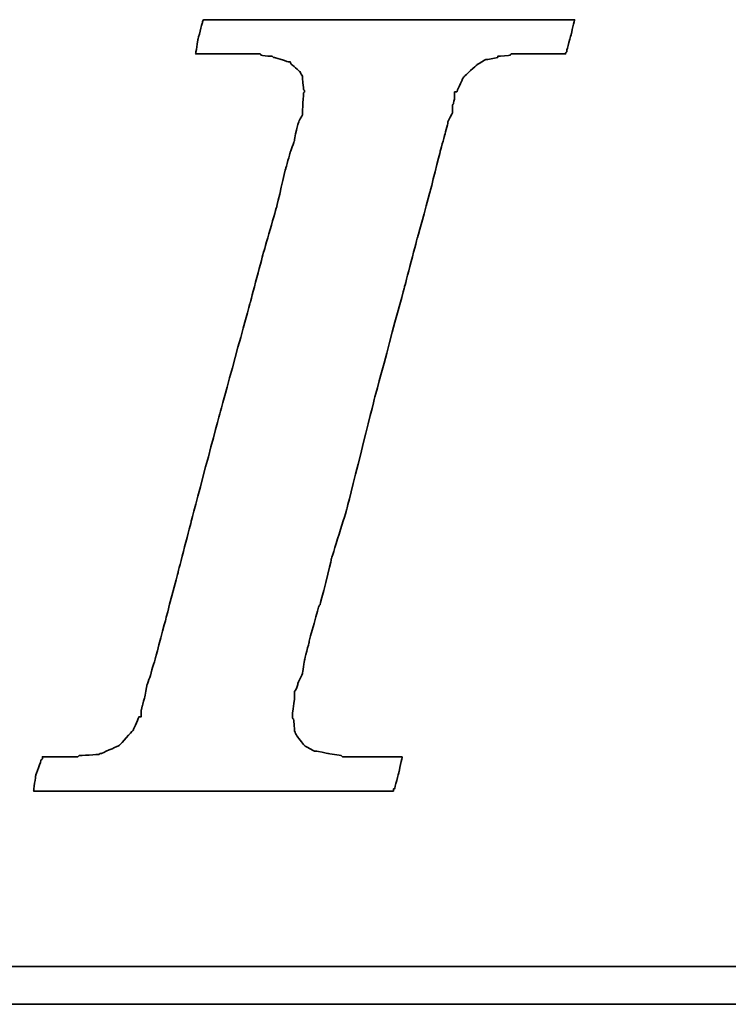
# Model space of a CAD drawing. Header units: millimetres. Extents: x 2494 to 2744, y 453 to 558.
# Tile 34 of 52: x 2670.14 to 2672.98, y 485.65 to 489.59. Entities that reach past the tile are written whole.
import ezdxf

# ---------------------------------------------------------------- set-up
doc = ezdxf.new("R2010")
doc.units = ezdxf.units.MM
doc.header["$LTSCALE"] = 0.2
doc.layers.add('layer 1', color=7, linetype='Continuous')

# ---------------------------------------------------------------- blocks, each defined once
blk = doc.blocks.new('TBI MOTION logo(完整正式版)')
at = {"layer": 'layer 1', "color": 22, "lineweight": 35}
for points, knots in [([(-40.59125, -7.94375), (-40.59125, -7.94375), (-40.97375, -7.94375), (-40.97375, -7.94375), (-40.97375, -7.94375), (-40.97375, -7.94375), (-41.38125, -7.94375), (-41.38125, -7.94375), (-41.38125, -7.94375), (-41.38125, -7.94375), (-41.54875, -7.94375), (-41.54875, -7.94375), (-41.54875, -7.94375), (-41.54875, -7.94375), (-41.59875, -7.94375), (-41.59875, -7.94375), (-41.59875, -7.94375), (-41.59875, -7.94375), (-41.88375, -7.94375), (-41.88375, -7.94375), (-41.88375, -7.94375), (-41.88375, -7.94375), (-41.90875, -7.91875), (-41.90875, -7.91875), (-41.90875, -7.91875), (-41.90875, -7.91875), (-42.19875, -7.87125), (-42.19875, -7.87125), (-42.19875, -7.87125), (-42.19875, -7.87125), (-42.43875, -7.82375), (-42.43875, -7.82375), (-42.43875, -7.82375), (-42.43875, -7.82375), (-42.45875, -7.82375), (-42.45875, -7.82375), (-42.45875, -7.82375), (-42.45875, -7.82375), (-42.48625, -7.82375), (-42.48625, -7.82375), (-42.48625, -7.82375), (-42.48625, -7.82375), (-42.67625, -7.72375), (-42.67625, -7.72375), (-42.67625, -7.72375), (-42.67625, -7.72375), (-42.70125, -7.70375), (-42.70125, -7.70375), (-42.70125, -7.70375), (-42.70125, -7.70375), (-42.72375, -7.67875), (-42.72375, -7.67875), (-42.72375, -7.67875), (-42.72375, -7.67875), (-42.86875, -7.48875), (-42.86875, -7.48875), (-42.86875, -7.48875), (-42.86875, -7.48875), (-42.89375, -7.43875), (-42.89375, -7.43875), (-42.89375, -7.43875), (-42.89375, -7.43875), (-42.91875, -7.38875), (-42.91875, -7.38875), (-42.91875, -7.38875), (-42.91875, -7.38875), (-42.93875, -7.12875), (-42.93875, -7.12875), (-42.93875, -7.12875), (-42.93875, -7.12875), (-42.96375, -7.10375), (-42.96375, -7.10375), (-42.96375, -7.10375), (-42.96375, -7.10375), (-42.96375, -7.05375), (-42.96375, -7.05375), (-42.96375, -7.05375), (-42.96375, -7.05375), (-42.96375, -7.00875), (-42.96375, -7.00875), (-42.96375, -7.00875), (-42.96375, -7.00875), (-42.91875, -6.69625), (-42.91875, -6.69625), (-42.91875, -6.69625), (-42.91875, -6.69625), (-42.91875, -6.62375), (-42.91875, -6.62375), (-42.91875, -6.62375), (-42.91875, -6.62375), (-42.91875, -6.59625), (-42.91875, -6.59625), (-42.91875, -6.59625), (-42.91875, -6.59625), (-42.91875, -6.57375), (-42.91875, -6.57375), (-42.91875, -6.57375), (-42.91875, -6.57375), (-42.91875, -6.52875), (-42.91875, -6.52875), (-42.91875, -6.52875), (-42.91875, -6.52875), (-42.89375, -6.50375), (-42.89375, -6.50375), (-42.89375, -6.50375), (-42.89375, -6.50375), (-42.84375, -6.38375), (-42.84375, -6.38375), (-42.84375, -6.38375), (-42.84375, -6.38375), (-42.84375, -6.35875), (-42.84375, -6.35875), (-42.84375, -6.35875), (-42.84375, -6.35875), (-42.74625, -6.14375), (-42.74625, -6.14375), (-42.74625, -6.14375), (-42.74625, -6.14375), (-42.70125, -5.85375), (-42.70125, -5.85375), (-42.70125, -5.85375), (-42.70125, -5.85375), (-42.60375, -5.47125), (-42.60375, -5.47125), (-42.60375, -5.47125), (-42.60375, -5.47125), (-42.60375, -5.44875), (-42.60375, -5.44875), (-42.60375, -5.44875), (-42.60375, -5.44875), (-42.38875, -4.67875), (-42.38875, -4.67875), (-42.38875, -4.67875), (-42.38875, -4.67875), (-42.36375, -4.65375), (-42.36375, -4.65375), (-42.36375, -4.65375), (-42.36375, -4.65375), (-42.12375, -3.69625), (-42.12375, -3.69625), (-42.12375, -3.69625), (-42.12375, -3.69625), (-42.12375, -3.67374), (-42.12375, -3.67374), (-42.12375, -3.67374), (-42.12375, -3.67374), (-41.78875, -2.59374), (-41.78875, -2.59374), (-41.78875, -2.59374), (-41.78875, -2.59374), (-41.18875, -0.19375), (-41.18875, -0.19375), (-41.18875, -0.19375), (-41.18875, -0.19375), (-40.54375, 2.20624), (-40.54375, 2.20624), (-40.54375, 2.20624), (-40.54375, 2.20624), (-40.25375, 3.30875), (-40.25375, 3.30875), (-40.25375, 3.30875), (-40.25375, 3.30875), (-39.98875, 4.27125), (-39.98875, 4.27125), (-39.98875, 4.27125), (-39.98875, 4.27125), (-39.77375, 5.13125), (-39.77375, 5.13125), (-39.77375, 5.13125), (-39.77375, 5.13125), (-39.67875, 5.47125), (-39.67875, 5.47125), (-39.67875, 5.47125), (-39.67875, 5.47125), (-39.60375, 5.75625), (-39.60375, 5.75625), (-39.60375, 5.75625), (-39.60375, 5.75625), (-39.60375, 5.78125), (-39.60375, 5.78125), (-39.60375, 5.78125), (-39.60375, 5.78125), (-39.50875, 5.97125), (-39.50875, 5.97125), (-39.50875, 5.97125), (-39.50875, 5.97125), (-39.50875, 6.13875), (-39.50875, 6.13875), (-39.50875, 6.13875), (-39.50875, 6.13875), (-39.48625, 6.16625), (-39.48625, 6.16625), (-39.48625, 6.16625), (-39.48625, 6.16625), (-39.46125, 6.28625), (-39.46125, 6.28625), (-39.46125, 6.28625), (-39.46125, 6.28625), (-39.46125, 6.42625), (-39.46125, 6.42625), (-39.46125, 6.42625), (-39.46125, 6.42625), (-39.41375, 6.42625), (-39.41375, 6.42625), (-39.41375, 6.42625), (-39.41375, 6.42625), (-39.29375, 6.69125), (-39.29375, 6.69125), (-39.29375, 6.69125), (-39.29375, 6.69125), (-39.26875, 6.74125), (-39.26875, 6.74125), (-39.26875, 6.74125), (-39.26875, 6.74125), (-39.24375, 6.76625), (-39.24375, 6.76625), (-39.24375, 6.76625), (-39.24375, 6.76625), (-38.98375, 7.00624), (-38.98375, 7.00624), (-38.98375, 7.00624), (-38.98375, 7.00624), (-38.95625, 7.02624), (-38.95625, 7.02624), (-38.95625, 7.02624), (-38.95625, 7.02624), (-38.78875, 7.12624), (-38.78875, 7.12624), (-38.78875, 7.12624), (-38.78875, 7.12624), (-38.76375, 7.12624), (-38.76375, 7.12624), (-38.76375, 7.12624), (-38.76375, 7.12624), (-38.74375, 7.12624), (-38.74375, 7.12624), (-38.74375, 7.12624), (-38.74375, 7.12624), (-38.52875, 7.17125), (-38.52875, 7.17125), (-38.52875, 7.17125), (-38.52875, 7.17125), (-38.52875, 7.19624), (-38.52875, 7.19624), (-38.52875, 7.19624), (-38.52875, 7.19624), (-38.50375, 7.19624), (-38.50375, 7.19624), (-38.50375, 7.19624), (-38.50375, 7.19624), (-38.26125, 7.21875), (-38.26125, 7.21875), (-38.26125, 7.21875), (-38.26125, 7.21875), (-38.23875, 7.24624), (-38.23875, 7.24624), (-38.23875, 7.24624), (-38.23875, 7.24624), (-38.21625, 7.24624), (-38.21625, 7.24624), (-38.21625, 7.24624), (-38.21625, 7.24624), (-38.18875, 7.24624), (-38.18875, 7.24624), (-38.18875, 7.24624), (-38.18875, 7.24624), (-37.90375, 7.24624), (-37.90375, 7.24624), (-37.90375, 7.24624), (-37.90375, 7.24624), (-37.85375, 7.24624), (-37.85375, 7.24624), (-37.85375, 7.24624), (-37.85375, 7.24624), (-37.75875, 7.24624), (-37.75875, 7.24624), (-37.75875, 7.24624), (-37.75875, 7.24624), (-37.42375, 7.24624), (-37.42375, 7.24624), (-37.42375, 7.24624), (-37.42375, 7.24624), (-37.08875, 7.24624), (-37.08875, 7.24624), (-37.08875, 7.24624), (-37.08875, 7.24624), (-37.06375, 7.24624), (-37.06375, 7.24624), (-37.06375, 7.24624), (-37.06375, 7.24624), (-37.06375, 7.26624), (-37.06375, 7.26624), (-37.06375, 7.26624), (-37.06375, 7.26624), (-37.03875, 7.29125), (-37.03875, 7.29125), (-37.03875, 7.29125), (-37.03875, 7.29125), (-37.03875, 7.31625), (-37.03875, 7.31625), (-37.03875, 7.31625), (-37.03875, 7.31625), (-36.94125, 7.67625), (-36.94125, 7.67625), (-36.94125, 7.67625), (-36.94125, 7.67625), (-36.86875, 7.98625), (-36.86875, 7.98625), (-36.86875, 7.98625), (-36.86875, 7.98625), (-36.98875, 7.98625), (-36.98875, 7.98625), (-36.98875, 7.98625), (-36.98875, 7.98625), (-37.42375, 7.98625), (-37.42375, 7.98625), (-37.42375, 7.98625), (-37.42375, 7.98625), (-37.94875, 7.98625), (-37.94875, 7.98625), (-37.94875, 7.98625), (-37.94875, 7.98625), (-38.57375, 7.98625), (-38.57375, 7.98625), (-38.57375, 7.98625), (-38.57375, 7.98625), (-39.29375, 7.98625), (-39.29375, 7.98625), (-39.29375, 7.98625), (-39.29375, 7.98625), (-40.82875, 7.98625), (-40.82875, 7.98625), (-40.82875, 7.98625), (-40.82875, 7.98625), (-42.36375, 7.98625), (-42.36375, 7.98625), (-42.36375, 7.98625), (-42.36375, 7.98625), (-43.08375, 7.98625), (-43.08375, 7.98625), (-43.08375, 7.98625), (-43.08375, 7.98625), (-43.70875, 7.98625), (-43.70875, 7.98625), (-43.70875, 7.98625), (-43.70875, 7.98625), (-44.23375, 7.98625), (-44.23375, 7.98625), (-44.23375, 7.98625), (-44.23375, 7.98625), (-44.66875, 7.98625), (-44.66875, 7.98625), (-44.66875, 7.98625), (-44.66875, 7.98625), (-44.88375, 7.98625), (-44.88375, 7.98625), (-44.88375, 7.98625), (-44.88375, 7.98625), (-44.90875, 7.94125), (-44.90875, 7.94125), (-44.90875, 7.94125), (-44.90875, 7.94125), (-44.90875, 7.91625), (-44.90875, 7.91625), (-44.90875, 7.91625), (-44.90875, 7.91625), (-45.00375, 7.55625), (-45.00375, 7.55625), (-45.00375, 7.55625), (-45.00375, 7.55625), (-45.05375, 7.24624), (-45.05375, 7.24624), (-45.05375, 7.24624), (-45.05375, 7.24624), (-44.61875, 7.24624), (-44.61875, 7.24624), (-44.61875, 7.24624), (-44.61875, 7.24624), (-44.11375, 7.24624), (-44.11375, 7.24624), (-44.11375, 7.24624), (-44.11375, 7.24624), (-43.99375, 7.24624), (-43.99375, 7.24624), (-43.99375, 7.24624), (-43.99375, 7.24624), (-43.94625, 7.24624), (-43.94625, 7.24624), (-43.94625, 7.24624), (-43.94625, 7.24624), (-43.92374, 7.24624), (-43.92374, 7.24624), (-43.92374, 7.24624), (-43.92374, 7.24624), (-43.65875, 7.24624), (-43.65875, 7.24624), (-43.65875, 7.24624), (-43.65875, 7.24624), (-43.63875, 7.21875), (-43.63875, 7.21875), (-43.63875, 7.21875), (-43.63875, 7.21875), (-43.46875, 7.19624), (-43.46875, 7.19624), (-43.46875, 7.19624), (-43.46875, 7.19624), (-43.39875, 7.19624), (-43.39875, 7.19624), (-43.39875, 7.19624), (-43.39875, 7.19624), (-43.37125, 7.17125), (-43.37125, 7.17125), (-43.37125, 7.17125), (-43.37125, 7.17125), (-43.34875, 7.17125), (-43.34875, 7.17125), (-43.34875, 7.17125), (-43.34875, 7.17125), (-43.20375, 7.12624), (-43.20375, 7.12624), (-43.20375, 7.12624), (-43.20375, 7.12624), (-43.05875, 7.07624), (-43.05875, 7.07624), (-43.05875, 7.07624), (-43.05875, 7.07624), (-43.01375, 7.07624), (-43.01375, 7.07624), (-43.01375, 7.07624), (-43.01375, 7.07624), (-42.98875, 7.02624), (-42.98875, 7.02624), (-42.98875, 7.02624), (-42.98875, 7.02624), (-42.79875, 6.86125), (-42.79875, 6.86125), (-42.79875, 6.86125), (-42.79875, 6.86125), (-42.77375, 6.81125), (-42.77375, 6.81125), (-42.77375, 6.81125), (-42.77375, 6.81125), (-42.74625, 6.76625), (-42.74625, 6.76625), (-42.74625, 6.76625), (-42.74625, 6.76625), (-42.72375, 6.47625), (-42.72375, 6.47625), (-42.72375, 6.47625), (-42.72375, 6.47625), (-42.70125, 6.45124), (-42.70125, 6.45124), (-42.70125, 6.45124), (-42.70125, 6.45124), (-42.70125, 6.42625), (-42.70125, 6.42625), (-42.70125, 6.42625), (-42.70125, 6.42625), (-42.72375, 6.40625), (-42.72375, 6.40625), (-42.72375, 6.40625), (-42.72375, 6.40625), (-42.74625, 5.97125), (-42.74625, 5.97125), (-42.74625, 5.97125), (-42.74625, 5.97125), (-42.74625, 5.94625), (-42.74625, 5.94625), (-42.74625, 5.94625), (-42.74625, 5.94625), (-42.74625, 5.92625), (-42.74625, 5.92625), (-42.74625, 5.92625), (-42.74625, 5.92625), (-42.77375, 5.87625), (-42.77375, 5.87625), (-42.77375, 5.87625), (-42.77375, 5.87625), (-42.81875, 5.80625), (-42.81875, 5.80625), (-42.81875, 5.80625), (-42.81875, 5.80625), (-42.86875, 5.63625), (-42.86875, 5.63625), (-42.86875, 5.63625), (-42.86875, 5.63625), (-42.91875, 5.39625), (-42.91875, 5.39625), (-42.91875, 5.39625), (-42.91875, 5.39625), (-42.91875, 5.37124), (-42.91875, 5.37124), (-42.91875, 5.37124), (-42.91875, 5.37124), (-43.01375, 5.10874), (-43.01375, 5.10874), (-43.01375, 5.10874), (-43.01375, 5.10874), (-43.10875, 4.77124), (-43.10875, 4.77124), (-43.10875, 4.77124), (-43.10875, 4.77124), (-43.29875, 3.95625), (-43.29875, 3.95625), (-43.29875, 3.95625), (-43.29875, 3.95625), (-43.58875, 2.95125), (-43.58875, 2.95125), (-43.58875, 2.95125), (-43.58875, 2.95125), (-43.87375, 1.87125), (-43.87375, 1.87125), (-43.87375, 1.87125), (-43.87375, 1.87125), (-44.52625, -0.50374), (-44.52625, -0.50374), (-44.52625, -0.50374), (-44.52625, -0.50374), (-45.14875, -2.85375), (-45.14875, -2.85375), (-45.14875, -2.85375), (-45.14875, -2.85375), (-45.43375, -3.95875), (-45.43375, -3.95875), (-45.43375, -3.95875), (-45.43375, -3.95875), (-45.69875, -4.96875), (-45.69875, -4.96875), (-45.69875, -4.96875), (-45.69875, -4.96875), (-45.91375, -5.78375), (-45.91375, -5.78375), (-45.91375, -5.78375), (-45.91375, -5.78375), (-46.01375, -6.11875), (-46.01375, -6.11875), (-46.01375, -6.11875), (-46.01375, -6.11875), (-46.01375, -6.14375), (-46.01375, -6.14375), (-46.01375, -6.14375), (-46.01375, -6.14375), (-46.10875, -6.40875), (-46.10875, -6.40875), (-46.10875, -6.40875), (-46.10875, -6.40875), (-46.15375, -6.64875), (-46.15375, -6.64875), (-46.15375, -6.64875), (-46.15375, -6.64875), (-46.20375, -6.83875), (-46.20375, -6.83875), (-46.20375, -6.83875), (-46.20375, -6.83875), (-46.22875, -6.93375), (-46.22875, -6.93375), (-46.22875, -6.93375), (-46.22875, -6.93375), (-46.22875, -7.07875), (-46.22875, -7.07875), (-46.22875, -7.07875), (-46.22875, -7.07875), (-46.27375, -7.07875), (-46.27375, -7.07875), (-46.27375, -7.07875), (-46.27375, -7.07875), (-46.39375, -7.34375), (-46.39375, -7.34375), (-46.39375, -7.34375), (-46.39375, -7.34375), (-46.39375, -7.36875), (-46.39375, -7.36875), (-46.39375, -7.36875), (-46.39375, -7.36875), (-46.42125, -7.38875), (-46.42125, -7.38875), (-46.42125, -7.38875), (-46.42125, -7.38875), (-46.68375, -7.67875), (-46.68375, -7.67875), (-46.68375, -7.67875), (-46.68375, -7.67875), (-46.70875, -7.70375), (-46.70875, -7.70375), (-46.70875, -7.70375), (-46.70875, -7.70375), (-46.75375, -7.72375), (-46.75375, -7.72375), (-46.75375, -7.72375), (-46.75375, -7.72375), (-47.08875, -7.87125), (-47.08875, -7.87125), (-47.08875, -7.87125), (-47.08875, -7.87125), (-47.11625, -7.87125), (-47.11625, -7.87125), (-47.11625, -7.87125), (-47.11625, -7.87125), (-47.13875, -7.89375), (-47.13875, -7.89375), (-47.13875, -7.89375), (-47.13875, -7.89375), (-47.56875, -7.91875), (-47.56875, -7.91875), (-47.56875, -7.91875), (-47.56875, -7.91875), (-47.59625, -7.94375), (-47.59625, -7.94375), (-47.59625, -7.94375), (-47.59625, -7.94375), (-47.64375, -7.94375), (-47.64375, -7.94375), (-47.64375, -7.94375), (-47.64375, -7.94375), (-47.73625, -7.94375), (-47.73625, -7.94375), (-47.73625, -7.94375), (-47.73625, -7.94375), (-48.07375, -7.94375), (-48.07375, -7.94375), (-48.07375, -7.94375), (-48.07375, -7.94375), (-48.36125, -7.94375), (-48.36125, -7.94375), (-48.36125, -7.94375), (-48.36125, -7.94375), (-48.36125, -7.96625), (-48.36125, -7.96625), (-48.36125, -7.96625), (-48.36125, -7.96625), (-48.36125, -7.99125), (-48.36125, -7.99125), (-48.36125, -7.99125), (-48.36125, -7.99125), (-48.38875, -8.01375), (-48.38875, -8.01375), (-48.38875, -8.01375), (-48.38875, -8.01375), (-48.50875, -8.34875), (-48.50875, -8.34875), (-48.50875, -8.34875), (-48.50875, -8.34875), (-48.55375, -8.68625), (-48.55375, -8.68625), (-48.55375, -8.68625), (-48.55375, -8.68625), (-48.45875, -8.68625), (-48.45875, -8.68625), (-48.45875, -8.68625), (-48.45875, -8.68625), (-48.07375, -8.68625), (-48.07375, -8.68625), (-48.07375, -8.68625), (-48.07375, -8.68625), (-47.52375, -8.68625), (-47.52375, -8.68625), (-47.52375, -8.68625), (-47.52375, -8.68625), (-46.92375, -8.68625), (-46.92375, -8.68625), (-46.92375, -8.68625), (-46.92375, -8.68625), (-46.25375, -8.68625), (-46.25375, -8.68625), (-46.25375, -8.68625), (-46.25375, -8.68625), (-46.20375, -8.68625), (-46.20375, -8.68625), (-46.20375, -8.68625), (-46.20375, -8.68625), (-44.71375, -8.68625), (-44.71375, -8.68625), (-44.71375, -8.68625), (-44.71375, -8.68625), (-43.22875, -8.68625), (-43.22875, -8.68625), (-43.22875, -8.68625), (-43.22875, -8.68625), (-42.55875, -8.68625), (-42.55875, -8.68625), (-42.55875, -8.68625), (-42.55875, -8.68625), (-42.50875, -8.68625), (-42.50875, -8.68625), (-42.50875, -8.68625), (-42.50875, -8.68625), (-41.93375, -8.68625), (-41.93375, -8.68625), (-41.93375, -8.68625), (-41.93375, -8.68625), (-41.38125, -8.68625), (-41.38125, -8.68625), (-41.38125, -8.68625), (-41.38125, -8.68625), (-40.97375, -8.68625), (-40.97375, -8.68625), (-40.97375, -8.68625), (-40.97375, -8.68625), (-40.78125, -8.68625), (-40.78125, -8.68625), (-40.78125, -8.68625), (-40.78125, -8.68625), (-40.78125, -8.63875), (-40.78125, -8.63875), (-40.78125, -8.63875), (-40.78125, -8.63875), (-40.75875, -8.63875), (-40.75875, -8.63875), (-40.75875, -8.63875), (-40.75875, -8.63875), (-40.66375, -8.27875), (-40.66375, -8.27875), (-40.66375, -8.27875), (-40.66375, -8.27875), (-40.59125, -7.94375), (-40.59125, -7.94375)], [0, 0, 0, 0, 0.00558659, 0.00558659, 0.00558659, 0.0055866, 0.01117318, 0.01117318, 0.01117318, 0.01117319, 0.01675978, 0.01675978, 0.01675978, 0.01675979, 0.02234637, 0.02234637, 0.02234637, 0.02234638, 0.02793296, 0.02793296, 0.02793296, 0.02793297, 0.03351955, 0.03351955, 0.03351955, 0.03351956, 0.03910615, 0.03910615, 0.03910615, 0.03910616, 0.04469274, 0.04469274, 0.04469274, 0.04469275, 0.05027933, 0.05027933, 0.05027933, 0.05027934, 0.05586592, 0.05586592, 0.05586592, 0.05586593, 0.06145251, 0.06145251, 0.06145251, 0.06145252, 0.06703911, 0.06703911, 0.06703911, 0.06703912, 0.0726257, 0.0726257, 0.0726257, 0.07262571, 0.07821229, 0.07821229, 0.07821229, 0.0782123, 0.08379888, 0.08379888, 0.08379888, 0.08379889, 0.08938547, 0.08938547, 0.08938547, 0.08938548, 0.09497207, 0.09497207, 0.09497207, 0.09497208, 0.10055866, 0.10055866, 0.10055866, 0.10055867, 0.10614525, 0.10614525, 0.10614525, 0.10614526, 0.11173184, 0.11173184, 0.11173184, 0.11173185, 0.11731844, 0.11731844, 0.11731844, 0.11731845, 0.12290503, 0.12290503, 0.12290503, 0.12290504, 0.12849162, 0.12849162, 0.12849162, 0.12849163, 0.13407821, 0.13407821, 0.13407821, 0.13407822, 0.1396648, 0.1396648, 0.1396648, 0.13966481, 0.1452514, 0.1452514, 0.1452514, 0.14525141, 0.15083799, 0.15083799, 0.15083799, 0.150838, 0.15642458, 0.15642458, 0.15642458, 0.15642459, 0.16201117, 0.16201117, 0.16201117, 0.16201118, 0.16759777, 0.16759777, 0.16759777, 0.16759778, 0.17318436, 0.17318436, 0.17318436, 0.17318437, 0.17877095, 0.17877095, 0.17877095, 0.17877096, 0.18435754, 0.18435754, 0.18435754, 0.18435755, 0.18994413, 0.18994413, 0.18994413, 0.18994414, 0.19553073, 0.19553073, 0.19553073, 0.19553074, 0.20111732, 0.20111732, 0.20111732, 0.20111733, 0.20670391, 0.20670391, 0.20670391, 0.20670392, 0.2122905, 0.2122905, 0.2122905, 0.21229051, 0.21787709, 0.21787709, 0.21787709, 0.2178771, 0.22346369, 0.22346369, 0.22346369, 0.2234637, 0.22905028, 0.22905028, 0.22905028, 0.22905029, 0.23463687, 0.23463687, 0.23463687, 0.23463688, 0.24022346, 0.24022346, 0.24022346, 0.24022347, 0.24581006, 0.24581006, 0.24581006, 0.24581007, 0.25139665, 0.25139665, 0.25139665, 0.25139666, 0.25698324, 0.25698324, 0.25698324, 0.25698325, 0.26256983, 0.26256983, 0.26256983, 0.26256984, 0.26815642, 0.26815642, 0.26815642, 0.26815643, 0.27374302, 0.27374302, 0.27374302, 0.27374303, 0.27932961, 0.27932961, 0.27932961, 0.27932962, 0.2849162, 0.2849162, 0.2849162, 0.28491621, 0.29050279, 0.29050279, 0.29050279, 0.2905028, 0.29608939, 0.29608939, 0.29608939, 0.2960894, 0.30167598, 0.30167598, 0.30167598, 0.30167599, 0.30726257, 0.30726257, 0.30726257, 0.30726258, 0.31284916, 0.31284916, 0.31284916, 0.31284917, 0.31843575, 0.31843575, 0.31843575, 0.31843576, 0.32402235, 0.32402235, 0.32402235, 0.32402236, 0.32960894, 0.32960894, 0.32960894, 0.32960895, 0.33519553, 0.33519553, 0.33519553, 0.33519554, 0.34078212, 0.34078212, 0.34078212, 0.34078213, 0.34636872, 0.34636872, 0.34636872, 0.34636873, 0.35195531, 0.35195531, 0.35195531, 0.35195532, 0.3575419, 0.3575419, 0.3575419, 0.35754191, 0.36312849, 0.36312849, 0.36312849, 0.3631285, 0.36871508, 0.36871508, 0.36871508, 0.36871509, 0.37430168, 0.37430168, 0.37430168, 0.37430169, 0.37988827, 0.37988827, 0.37988827, 0.37988828, 0.38547486, 0.38547486, 0.38547486, 0.38547487, 0.39106145, 0.39106145, 0.39106145, 0.39106146, 0.39664804, 0.39664804, 0.39664804, 0.39664805, 0.40223464, 0.40223464, 0.40223464, 0.40223465, 0.40782123, 0.40782123, 0.40782123, 0.40782124, 0.41340782, 0.41340782, 0.41340782, 0.41340783, 0.41899441, 0.41899441, 0.41899441, 0.41899442, 0.42458101, 0.42458101, 0.42458101, 0.42458102, 0.4301676, 0.4301676, 0.4301676, 0.43016761, 0.43575419, 0.43575419, 0.43575419, 0.4357542, 0.44134078, 0.44134078, 0.44134078, 0.44134079, 0.44692737, 0.44692737, 0.44692737, 0.44692738, 0.45251397, 0.45251397, 0.45251397, 0.45251398, 0.45810056, 0.45810056, 0.45810056, 0.45810057, 0.46368715, 0.46368715, 0.46368715, 0.46368716, 0.46927374, 0.46927374, 0.46927374, 0.46927375, 0.47486034, 0.47486034, 0.47486034, 0.47486035, 0.48044693, 0.48044693, 0.48044693, 0.48044694, 0.48603352, 0.48603352, 0.48603352, 0.48603353, 0.49162011, 0.49162011, 0.49162011, 0.49162012, 0.4972067, 0.4972067, 0.4972067, 0.49720671, 0.5027933, 0.5027933, 0.5027933, 0.50279331, 0.50837989, 0.50837989, 0.50837989, 0.5083799, 0.51396648, 0.51396648, 0.51396648, 0.51396649, 0.51955307, 0.51955307, 0.51955307, 0.51955308, 0.52513966, 0.52513966, 0.52513966, 0.52513967, 0.53072626, 0.53072626, 0.53072626, 0.53072627, 0.53631285, 0.53631285, 0.53631285, 0.53631286, 0.54189944, 0.54189944, 0.54189944, 0.54189945, 0.54748603, 0.54748603, 0.54748603, 0.54748604, 0.55307263, 0.55307263, 0.55307263, 0.55307264, 0.55865922, 0.55865922, 0.55865922, 0.55865923, 0.56424581, 0.56424581, 0.56424581, 0.56424582, 0.5698324, 0.5698324, 0.5698324, 0.56983241, 0.57541899, 0.57541899, 0.57541899, 0.575419, 0.58100559, 0.58100559, 0.58100559, 0.5810056, 0.58659218, 0.58659218, 0.58659218, 0.58659219, 0.59217877, 0.59217877, 0.59217877, 0.59217878, 0.59776536, 0.59776536, 0.59776536, 0.59776537, 0.60335196, 0.60335196, 0.60335196, 0.60335197, 0.60893855, 0.60893855, 0.60893855, 0.60893856, 0.61452514, 0.61452514, 0.61452514, 0.61452515, 0.62011173, 0.62011173, 0.62011173, 0.62011174, 0.62569832, 0.62569832, 0.62569832, 0.62569833, 0.63128492, 0.63128492, 0.63128492, 0.63128493, 0.63687151, 0.63687151, 0.63687151, 0.63687152, 0.6424581, 0.6424581, 0.6424581, 0.64245811, 0.64804469, 0.64804469, 0.64804469, 0.6480447, 0.65363128, 0.65363128, 0.65363128, 0.65363129, 0.65921788, 0.65921788, 0.65921788, 0.65921789, 0.66480447, 0.66480447, 0.66480447, 0.66480448, 0.67039106, 0.67039106, 0.67039106, 0.67039107, 0.67597765, 0.67597765, 0.67597765, 0.67597766, 0.68156425, 0.68156425, 0.68156425, 0.68156426, 0.68715084, 0.68715084, 0.68715084, 0.68715085, 0.69273743, 0.69273743, 0.69273743, 0.69273744, 0.69832402, 0.69832402, 0.69832402, 0.69832403, 0.70391061, 0.70391061, 0.70391061, 0.70391062, 0.70949721, 0.70949721, 0.70949721, 0.70949722, 0.7150838, 0.7150838, 0.7150838, 0.71508381, 0.72067039, 0.72067039, 0.72067039, 0.7206704, 0.72625698, 0.72625698, 0.72625698, 0.72625699, 0.73184358, 0.73184358, 0.73184358, 0.73184359, 0.73743017, 0.73743017, 0.73743017, 0.73743018, 0.74301676, 0.74301676, 0.74301676, 0.74301677, 0.74860335, 0.74860335, 0.74860335, 0.74860336, 0.75418994, 0.75418994, 0.75418994, 0.75418995, 0.75977654, 0.75977654, 0.75977654, 0.75977655, 0.76536313, 0.76536313, 0.76536313, 0.76536314, 0.77094972, 0.77094972, 0.77094972, 0.77094973, 0.77653631, 0.77653631, 0.77653631, 0.77653632, 0.78212291, 0.78212291, 0.78212291, 0.78212292, 0.7877095, 0.7877095, 0.7877095, 0.78770951, 0.79329609, 0.79329609, 0.79329609, 0.7932961, 0.79888268, 0.79888268, 0.79888268, 0.79888269, 0.80446927, 0.80446927, 0.80446927, 0.80446928, 0.81005587, 0.81005587, 0.81005587, 0.81005588, 0.81564246, 0.81564246, 0.81564246, 0.81564247, 0.82122905, 0.82122905, 0.82122905, 0.82122906, 0.82681564, 0.82681564, 0.82681564, 0.82681565, 0.83240223, 0.83240223, 0.83240223, 0.83240224, 0.83798883, 0.83798883, 0.83798883, 0.83798884, 0.84357542, 0.84357542, 0.84357542, 0.84357543, 0.84916201, 0.84916201, 0.84916201, 0.84916202, 0.8547486, 0.8547486, 0.8547486, 0.85474861, 0.8603352, 0.8603352, 0.8603352, 0.86033521, 0.86592179, 0.86592179, 0.86592179, 0.8659218, 0.87150838, 0.87150838, 0.87150838, 0.87150839, 0.87709497, 0.87709497, 0.87709497, 0.87709498, 0.88268156, 0.88268156, 0.88268156, 0.88268157, 0.88826816, 0.88826816, 0.88826816, 0.88826817, 0.89385475, 0.89385475, 0.89385475, 0.89385476, 0.89944134, 0.89944134, 0.89944134, 0.89944135, 0.90502793, 0.90502793, 0.90502793, 0.90502794, 0.91061453, 0.91061453, 0.91061453, 0.91061454, 0.91620112, 0.91620112, 0.91620112, 0.91620113, 0.92178771, 0.92178771, 0.92178771, 0.92178772, 0.9273743, 0.9273743, 0.9273743, 0.92737431, 0.93296089, 0.93296089, 0.93296089, 0.9329609, 0.93854749, 0.93854749, 0.93854749, 0.9385475, 0.94413408, 0.94413408, 0.94413408, 0.94413409, 0.94972067, 0.94972067, 0.94972067, 0.94972068, 0.95530726, 0.95530726, 0.95530726, 0.95530727, 0.96089385, 0.96089385, 0.96089385, 0.96089386, 0.96648045, 0.96648045, 0.96648045, 0.96648046, 0.97206704, 0.97206704, 0.97206704, 0.97206705, 0.97765363, 0.97765363, 0.97765363, 0.97765364, 0.98324022, 0.98324022, 0.98324022, 0.98324023, 0.98882682, 0.98882682, 0.98882682, 0.98882683, 0.99441341, 0.99441341, 0.99441341, 0.99441342, 1, 1, 1, 1]), ([(75.90875, -9.47875), (75.90875, -9.47875), (75.90875, -12.28625), (75.90875, -12.28625), (75.90875, -12.28625), (75.90875, -12.28625), (75.90875, -12.47875), (75.90875, -12.47875), (75.90875, -12.47875), (75.90875, -12.47875), (75.71625, -12.47875), (75.71625, -12.47875), (75.71625, -12.47875), (75.71625, -12.47875), (-88.32875, -12.47875), (-88.32875, -12.47875), (-88.32875, -12.47875), (-88.32875, -12.47875), (-88.32875, -13.29375), (-88.32875, -13.29375), (-88.32875, -13.29375), (-88.32875, -13.29375), (82.89125, -13.29375), (82.89125, -13.29375), (82.89125, -13.29375), (82.89125, -13.29375), (75.90875, -9.47875), (75.90875, -9.47875)], [0, 0, 0, 0, 0.14285714, 0.14285714, 0.14285714, 0.14285715, 0.28571429, 0.28571429, 0.28571429, 0.2857143, 0.42857143, 0.42857143, 0.42857143, 0.42857144, 0.57142857, 0.57142857, 0.57142857, 0.57142858, 0.71428571, 0.71428571, 0.71428571, 0.71428572, 0.85714286, 0.85714286, 0.85714286, 0.85714287, 1, 1, 1, 1])]:
    blk.add_open_spline(points, degree=3, knots=knots, dxfattribs=at)

msp = doc.modelspace()

# ---------------------------------------------------------------- block references
at = {"xscale": 0.1852549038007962, "yscale": 0.1852549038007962, "zscale": 0.1852549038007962}
msp.add_blockref('TBI MOTION logo(完整正式版)', (2679.1913, 488.1146), dxfattribs=at)

doc.saveas('drawing.dxf')
